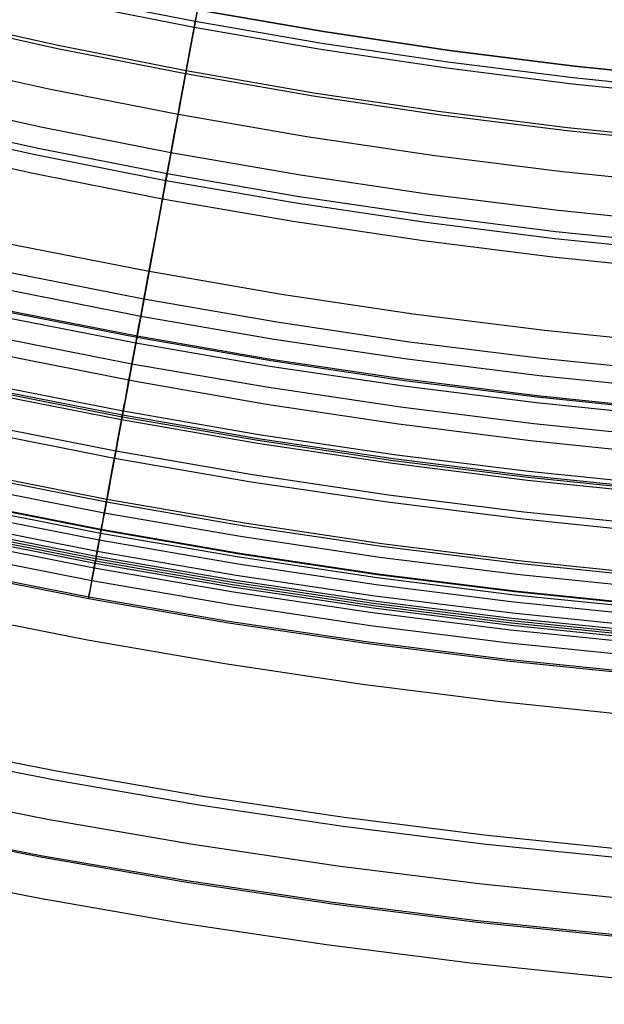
# Model space of a CAD drawing. Header units: millimetres. Extents: x -14 to 488, y -50 to 50.
# Tile 115 of 256: x 291.12 to 294.46, y -36.24 to -30.62. Entities that reach past the tile are written whole.
import ezdxf

# ---------------------------------------------------------------- set-up
doc = ezdxf.new("R2010")
doc.units = ezdxf.units.MM
doc.header["$MEASUREMENT"] = 0
doc.layers.add('Default', color=7, linetype='Continuous')

msp = doc.modelspace()

# ---------------------------------------------------------------- linework, layer by layer
at = {"layer": 'Default'}
for points in [[(298.4813, -31.0752), (297.7914, -31.0828), (297.1015, -31.0752), (296.4057, -31.0519), (295.7046, -31.0127), (294.9985, -30.9571), (294.288, -30.8848), (293.5736, -30.7953), (292.8559, -30.6885), (292.1355, -30.5639), (291.4129, -30.4213), (290.6888, -30.2605), (289.9639, -30.0811), (289.2387, -29.883), (288.514, -29.666), (287.7906, -29.43), (287.069, -29.1748), (286.35, -28.9005), (285.6344, -28.6068), (284.9229, -28.2939), (284.2162, -27.9617)], [(298.4813, -31.0734), (297.7914, -31.081), (297.1015, -31.0734), (296.4058, -31.0501), (295.7047, -31.0109), (294.9986, -30.9553), (294.2882, -30.883), (293.5739, -30.7936), (292.8562, -30.6867), (292.1358, -30.5622), (291.4133, -30.4196), (290.6892, -30.2587), (289.9643, -30.0794), (289.2392, -29.8813), (288.5146, -29.6643), (287.7911, -29.4283), (287.0696, -29.1732), (286.3506, -28.8988), (285.6351, -28.6052), (284.9236, -28.2922), (284.217, -27.9601)], [(298.4828, -31.1419), (297.7914, -31.1496), (297.1, -31.1419), (296.4028, -31.1186), (295.7001, -31.0793), (294.9925, -31.0236), (294.2805, -30.9511), (293.5646, -30.8615), (292.8453, -30.7544), (292.1233, -30.6296), (291.3992, -30.4867), (290.6736, -30.3255), (289.9471, -30.1457), (289.2203, -29.9472), (288.4941, -29.7297), (287.7691, -29.4932), (287.0459, -29.2375), (286.3254, -28.9625), (285.6083, -28.6682), (284.8952, -28.3547), (284.1871, -28.0218)], [(298.4836, -31.1765), (297.7914, -31.1842), (297.0992, -31.1765), (296.4012, -31.1532), (295.6978, -31.1138), (294.9894, -31.058), (294.2766, -30.9855), (293.5599, -30.8958), (292.8398, -30.7886), (292.117, -30.6636), (291.3921, -30.5205), (290.6657, -30.3591), (289.9383, -30.1792), (289.2108, -29.9804), (288.4838, -29.7628), (287.7579, -29.526), (287.034, -29.27), (286.3127, -28.9947), (285.5947, -28.7001), (284.8809, -28.3861), (284.172, -28.0529)], [(298.4895, -31.4456), (297.7914, -31.4533), (297.0933, -31.4456), (296.3892, -31.422), (295.6797, -31.3824), (294.9652, -31.3261), (294.2462, -31.2529), (293.5233, -31.1624), (292.7971, -31.0543), (292.0681, -30.9282), (291.3369, -30.7839), (290.6042, -30.6212), (289.8706, -30.4396), (289.1368, -30.2392), (288.4035, -30.0196), (287.6713, -29.7808), (286.9412, -29.5226), (286.2136, -29.2449), (285.4895, -28.9478), (284.7695, -28.6311), (284.0544, -28.295)], [(298.4892, -31.428), (297.7914, -31.4357), (297.0937, -31.428), (296.39, -31.4045), (295.6809, -31.3648), (294.9668, -31.3086), (294.2482, -31.2354), (293.5257, -31.145), (292.7999, -31.0369), (292.0713, -30.9109), (291.3405, -30.7667), (290.6082, -30.604), (289.875, -30.4226), (289.1416, -30.2223), (288.4087, -30.0028), (287.677, -29.7641), (286.9472, -29.5061), (286.2201, -29.2286), (285.4964, -28.9316), (284.7768, -28.6151), (284.0621, -28.2792)], [(298.4948, -31.6811), (297.7914, -31.689), (297.088, -31.6811), (296.3787, -31.6574), (295.6639, -31.6175), (294.944, -31.5608), (294.2197, -31.487), (293.4914, -31.3958), (292.7597, -31.2869), (292.0252, -31.1599), (291.2885, -31.0145), (290.5503, -30.8505), (289.8112, -30.6677), (289.0719, -30.4657), (288.3331, -30.2445), (287.5955, -30.0039), (286.8599, -29.7438), (286.1269, -29.464), (285.3973, -29.1646), (284.6719, -28.8456), (283.9515, -28.507)], [(298.4997, -31.9036), (297.7914, -31.9114), (297.0831, -31.9036), (296.3688, -31.8797), (295.6489, -31.8394), (294.924, -31.7824), (294.1946, -31.7081), (293.4612, -31.6163), (292.7243, -31.5066), (291.9847, -31.3787), (291.2429, -31.2323), (290.4995, -31.0672), (289.7552, -30.883), (289.0107, -30.6796), (288.2667, -30.4569), (287.5239, -30.2146), (286.7831, -29.9526), (286.045, -29.6709), (285.3103, -29.3694), (284.5798, -29.0481), (283.8544, -28.7071)], [(298.5024, -32.0251), (297.7914, -32.033), (297.0804, -32.0251), (296.3634, -32.0011), (295.6408, -31.9607), (294.9131, -31.9034), (294.1809, -31.8289), (293.4447, -31.7367), (292.705, -31.6266), (291.9626, -31.4982), (291.2179, -31.3513), (290.4717, -31.1855), (289.7246, -31.0006), (288.9773, -30.7965), (288.2304, -30.5729), (287.4848, -30.3296), (286.7412, -30.0667), (286.0002, -29.7839), (285.2628, -29.4813), (284.5295, -29.1588), (283.8013, -28.8165)], [(298.5033, -32.0649), (297.7914, -32.0728), (297.0795, -32.0649), (296.3616, -32.041), (295.6381, -32.0005), (294.9095, -31.9431), (294.1764, -31.8685), (293.4393, -31.7762), (292.6987, -31.6659), (291.9553, -31.5374), (291.2098, -31.3903), (290.4626, -31.2243), (289.7146, -31.0392), (288.9663, -30.8348), (288.2186, -30.6109), (287.472, -30.3674), (286.7274, -30.1041), (285.9856, -29.821), (285.2472, -29.5179), (284.513, -29.1951), (283.7839, -28.8523)], [(298.5057, -32.171), (297.7914, -32.179), (297.0772, -32.171), (296.3569, -32.147), (295.631, -32.1064), (294.9, -32.0488), (294.1644, -31.9739), (293.4249, -31.8813), (292.6819, -31.7707), (291.936, -31.6418), (291.188, -31.4941), (290.4384, -31.3276), (289.6878, -31.1419), (288.9371, -30.9368), (288.1869, -30.7122), (287.4379, -30.4679), (286.6908, -30.2037), (285.9465, -29.9196), (285.2057, -29.6156), (284.4691, -29.2917), (283.7375, -28.9478)], [(298.515, -32.5921), (297.7914, -32.6001), (297.0678, -32.5921), (296.3381, -32.5677), (295.6027, -32.5266), (294.8621, -32.4683), (294.117, -32.3924), (293.3677, -32.2986), (292.615, -32.1865), (291.8594, -32.0559), (291.1015, -31.9063), (290.3421, -31.7376), (289.5818, -31.5495), (288.8212, -31.3417), (288.0612, -31.1142), (287.3024, -30.8666), (286.5455, -30.599), (285.7915, -30.3112), (285.0409, -30.0032), (284.2947, -29.675)], [(298.5186, -32.7529), (297.7914, -32.7609), (297.0643, -32.7529), (296.3309, -32.7284), (295.5919, -32.687), (294.8477, -32.6284), (294.0988, -32.5522), (293.3459, -32.4579), (292.5895, -32.3453), (291.8301, -32.214), (291.0685, -32.0637), (290.3054, -31.8942), (289.5413, -31.7051), (288.777, -31.4963), (288.0132, -31.2676), (287.2506, -31.0189), (286.4901, -30.7499), (285.7323, -30.4607), (284.978, -30.1512), (284.2281, -29.8214)], [(298.5208, -32.8522), (297.7914, -32.8603), (297.062, -32.8522), (296.3265, -32.8276), (295.5852, -32.7861), (294.8388, -32.7273), (294.0876, -32.6509), (293.3324, -32.5563), (292.5737, -32.4434), (291.8121, -32.3117), (291.0482, -32.1609), (290.2827, -31.9909), (289.5163, -31.8012), (288.7496, -31.5918), (287.9835, -31.3624), (287.2187, -31.1129), (286.4558, -30.8432), (285.6957, -30.5531), (284.9392, -30.2426), (284.187, -29.9118)], [(298.5242, -33.0077), (297.7914, -33.0158), (297.0586, -33.0077), (296.3196, -32.983), (295.5748, -32.9413), (294.8248, -32.8823), (294.0701, -32.8054), (293.3113, -32.7105), (292.549, -32.597), (291.7837, -32.4646), (291.0162, -32.3132), (290.2471, -32.1423), (289.4771, -31.9518), (288.7068, -31.7414), (287.9371, -31.5109), (287.1686, -31.2602), (286.4021, -30.9892), (285.6385, -30.6977), (284.8783, -30.3858), (284.1226, -30.0534)], [(284.1368, -30.0222), (284.8918, -30.3542), (285.6511, -30.6658), (286.414, -30.9569), (287.1797, -31.2277), (287.9473, -31.4781), (288.7163, -31.7084), (289.4857, -31.9186), (290.255, -32.1089), (291.0233, -32.2796), (291.79, -32.4309), (292.5544, -32.5631), (293.316, -32.6764), (294.074, -32.7713), (294.8279, -32.8481), (295.5771, -32.9071), (296.3211, -32.9487), (297.0594, -32.9734), (297.7914, -32.9815), (298.5235, -32.9734)], [(298.5233, -32.9675), (297.7914, -32.9756), (297.0595, -32.9675), (296.3213, -32.9428), (295.5775, -32.9012), (294.8284, -32.8422), (294.0746, -32.7655), (293.3168, -32.6706), (292.5554, -32.5573), (291.7911, -32.4251), (291.0245, -32.2738), (290.2563, -32.1032), (289.4872, -31.9129), (288.7179, -31.7027), (287.9491, -31.4725), (287.1815, -31.2221), (286.416, -30.9514), (285.6533, -30.6603), (284.8941, -30.3488), (284.1393, -30.0168)], [(298.5269, -33.1282), (297.7914, -33.1364), (297.0559, -33.1282), (296.3142, -33.1035), (295.5667, -33.0616), (294.814, -33.0024), (294.0565, -32.9252), (293.295, -32.8299), (292.5298, -32.716), (291.7618, -32.5832), (290.9915, -32.4312), (290.2196, -32.2597), (289.4467, -32.0685), (288.6737, -31.8573), (287.9011, -31.626), (287.1298, -31.3744), (286.3605, -31.1024), (285.5941, -30.8098), (284.8312, -30.4968), (284.0727, -30.1632)], [(284.0504, -30.2457), (284.8186, -30.5841), (285.5952, -30.903), (286.348, -31.1905), (287.1076, -31.4597), (287.8736, -31.7103), (288.6453, -31.9424), (289.4225, -32.1557), (290.2046, -32.3501), (290.9912, -32.5255), (291.7818, -32.6818), (292.5308, -32.8116), (293.2827, -32.9241), (294.0368, -33.0195), (294.793, -33.0976), (295.5508, -33.1584), (296.3097, -33.2018), (297.0694, -33.2279), (297.8295, -33.2367)], [(284.0504, -30.2457), (284.8186, -30.5841), (285.5952, -30.903), (286.348, -31.1905), (287.1076, -31.4597), (287.8736, -31.7103), (288.6453, -31.9424), (289.4225, -32.1557), (290.2046, -32.3501), (290.9912, -32.5255), (291.7818, -32.6818), (292.5308, -32.8116), (293.2827, -32.9241), (294.0368, -33.0195), (294.793, -33.0976), (295.5508, -33.1584), (296.3097, -33.2018), (297.0694, -33.2279), (297.8295, -33.2367)], [(298.5337, -33.4364), (297.7914, -33.4447), (297.0491, -33.4364), (296.3004, -33.4114), (295.546, -33.3692), (294.7863, -33.3094), (294.0218, -33.2316), (293.2531, -33.1353), (292.4809, -33.0204), (291.7057, -32.8863), (290.9282, -32.7329), (290.1491, -32.5598), (289.3691, -32.3668), (288.5888, -32.1537), (287.8091, -31.9202), (287.0306, -31.6663), (286.2542, -31.3917), (285.4806, -31.0965), (284.7106, -30.7805), (283.9451, -30.4438)], [(298.5335, -33.4256), (297.7914, -33.4338), (297.0493, -33.4256), (296.3009, -33.4006), (295.5467, -33.3584), (294.7872, -33.2986), (294.023, -33.2207), (293.2546, -33.1246), (292.4826, -33.0096), (291.7077, -32.8756), (290.9305, -32.7223), (290.1516, -32.5492), (289.3718, -32.3563), (288.5918, -32.1432), (287.8123, -31.9098), (287.0341, -31.656), (286.258, -31.3815), (285.4846, -31.0864), (284.7149, -30.7705), (283.9496, -30.4339)], [(298.533, -33.4021), (297.7914, -33.4103), (297.0498, -33.4021), (296.302, -33.3771), (295.5483, -33.3349), (294.7893, -33.2752), (294.0256, -33.1974), (293.2578, -33.1013), (292.4863, -32.9865), (291.712, -32.8526), (290.9353, -32.6993), (290.157, -32.5264), (289.3777, -32.3336), (288.5983, -32.1207), (287.8193, -31.8874), (287.0417, -31.6337), (286.2661, -31.3595), (285.4932, -31.0645), (284.7241, -30.7489), (283.9593, -30.4125)], [(298.5341, -33.4528), (297.7914, -33.4611), (297.0487, -33.4528), (296.2997, -33.4278), (295.5449, -33.3856), (294.7848, -33.3257), (294.0199, -33.2478), (293.2509, -33.1516), (292.4783, -33.0365), (291.7027, -32.9024), (290.9249, -32.7489), (290.1454, -32.5758), (289.365, -32.3827), (288.5843, -32.1694), (287.8042, -31.9358), (287.0254, -31.6818), (286.2486, -31.4071), (285.4746, -31.1117), (284.7042, -30.7956), (283.9383, -30.4587)], [(298.5391, -33.6756), (297.7914, -33.6839), (297.0438, -33.6756), (296.2898, -33.6504), (295.5299, -33.6079), (294.7648, -33.5476), (293.9948, -33.4692), (293.2207, -33.3723), (292.4429, -33.2566), (291.6622, -33.1216), (290.8791, -32.967), (290.0945, -32.7927), (289.3088, -32.5983), (288.523, -32.3837), (287.7377, -32.1485), (286.9537, -31.8928), (286.1717, -31.6162), (285.3925, -31.3189), (284.6171, -31.0007), (283.846, -30.6616)], [(298.5381, -33.6344), (297.7914, -33.6427), (297.0447, -33.6344), (296.2916, -33.6093), (295.5327, -33.5668), (294.7685, -33.5066), (293.9995, -33.4283), (293.2263, -33.3315), (292.4494, -33.2159), (291.6697, -33.0811), (290.8876, -32.9267), (290.1039, -32.7526), (289.3192, -32.5585), (288.5343, -32.3441), (287.75, -32.1092), (286.9669, -31.8538), (286.1859, -31.5776), (285.4077, -31.2806), (284.6332, -30.9628), (283.8631, -30.6241)], [(298.5381, -33.6342), (297.7914, -33.6425), (297.0447, -33.6342), (296.2916, -33.609), (295.5327, -33.5665), (294.7685, -33.5064), (293.9995, -33.4281), (293.2263, -33.3313), (292.4495, -33.2156), (291.6697, -33.0808), (290.8877, -32.9265), (290.1039, -32.7524), (289.3193, -32.5582), (288.5344, -32.3438), (287.7501, -32.109), (286.967, -31.8535), (286.186, -31.5773), (285.4078, -31.2804), (284.6333, -30.9625), (283.8632, -30.6238)], [(298.5447, -33.9299), (297.7914, -33.9382), (297.0381, -33.9299), (296.2784, -33.9045), (295.5129, -33.8617), (294.7419, -33.8009), (293.9661, -33.722), (293.1862, -33.6243), (292.4025, -33.5077), (291.6159, -33.3716), (290.827, -33.216), (290.0364, -33.0403), (289.2448, -32.8445), (288.453, -32.6282), (287.6618, -32.3913), (286.8718, -32.1336), (286.0839, -31.855), (285.2989, -31.5554), (284.5176, -31.2347), (283.7407, -30.8931)], [(298.5444, -33.9141), (297.7914, -33.9224), (297.0385, -33.9141), (296.2791, -33.8887), (295.5139, -33.8459), (294.7433, -33.7852), (293.9679, -33.7063), (293.1883, -33.6087), (292.405, -33.4921), (291.6188, -33.3561), (290.8302, -33.2005), (290.04, -33.0249), (289.2488, -32.8292), (288.4574, -32.613), (287.6665, -32.3762), (286.8769, -32.1186), (286.0894, -31.8401), (285.3047, -31.5407), (284.5238, -31.2202), (283.7473, -30.8787)], [(298.5461, -33.9932), (297.7914, -34.0015), (297.0367, -33.9932), (296.2756, -33.9677), (295.5086, -33.9248), (294.7362, -33.864), (293.959, -33.7849), (293.1776, -33.687), (292.3925, -33.5702), (291.6044, -33.4339), (290.814, -33.2779), (290.0219, -33.1019), (289.2289, -32.9057), (288.4356, -32.689), (287.6429, -32.4517), (286.8515, -32.1935), (286.0621, -31.9144), (285.2756, -31.6142), (284.4928, -31.293), (283.7145, -30.9507)], [(298.5487, -34.1106), (297.7914, -34.119), (297.0341, -34.1106), (296.2704, -34.085), (295.5007, -34.042), (294.7257, -33.981), (293.9458, -33.9015), (293.1616, -33.8034), (292.3738, -33.6861), (291.583, -33.5494), (290.7899, -33.3928), (289.9951, -33.2163), (289.1993, -33.0194), (288.4033, -32.8019), (287.6078, -32.5638), (286.8137, -32.3047), (286.0216, -32.0246), (285.2324, -31.7234), (284.4469, -31.4011), (283.6659, -31.0576)], [(298.5483, -34.0926), (297.7914, -34.101), (297.0345, -34.0926), (296.2712, -34.0671), (295.5019, -34.0241), (294.7273, -33.9631), (293.9478, -33.8837), (293.1641, -33.7856), (292.3767, -33.6684), (291.5863, -33.5317), (290.7935, -33.3753), (289.9991, -33.1988), (289.2038, -33.002), (288.4082, -32.7847), (287.6132, -32.5467), (286.8194, -32.2877), (286.0278, -32.0078), (285.239, -31.7068), (284.4539, -31.3846), (283.6733, -31.0413)], [(298.5482, -34.0888), (297.7914, -34.0972), (297.0346, -34.0888), (296.2714, -34.0633), (295.5022, -34.0202), (294.7276, -33.9592), (293.9482, -33.8799), (293.1646, -33.7818), (292.3773, -33.6646), (291.587, -33.5279), (290.7943, -33.3715), (290, -33.1951), (289.2048, -32.9983), (288.4093, -32.781), (287.6143, -32.543), (286.8207, -32.2841), (286.0291, -32.0041), (285.2404, -31.7031), (284.4554, -31.381), (283.6749, -31.0377)], [(298.5496, -34.1509), (297.7914, -34.1593), (297.0332, -34.1509), (296.2686, -34.1254), (295.498, -34.0823), (294.722, -34.0212), (293.9412, -33.9417), (293.1561, -33.8434), (292.3674, -33.726), (291.5757, -33.5891), (290.7816, -33.4324), (289.9858, -33.2556), (289.1891, -33.0585), (288.3922, -32.8408), (287.5958, -32.6023), (286.8007, -32.3429), (286.0077, -32.0625), (285.2175, -31.761), (284.4311, -31.4382), (283.6492, -31.0943)], [(298.551, -34.2154), (297.7914, -34.2238), (297.0318, -34.2154), (296.2657, -34.1898), (295.4937, -34.1466), (294.7163, -34.0854), (293.934, -34.0057), (293.1474, -33.9072), (292.3572, -33.7896), (291.5639, -33.6524), (290.7684, -33.4954), (289.9711, -33.3183), (289.1729, -33.1208), (288.3745, -32.9027), (287.5765, -32.6638), (286.7799, -32.4039), (285.9854, -32.123), (285.1938, -31.8209), (284.4059, -31.4976), (283.6225, -31.153)], [(298.5526, -34.285), (297.7914, -34.2934), (297.0302, -34.285), (296.2626, -34.2593), (295.489, -34.216), (294.71, -34.1547), (293.9261, -34.0749), (293.138, -33.9762), (292.3461, -33.8583), (291.5513, -33.7209), (290.7541, -33.5636), (289.9552, -33.3861), (289.1554, -33.1882), (288.3553, -32.9696), (287.5558, -32.7302), (286.7576, -32.4699), (285.9614, -32.1883), (285.1682, -31.8856), (284.3787, -31.5616)], [(298.5523, -34.271), (297.7914, -34.2795), (297.0305, -34.271), (296.2632, -34.2454), (295.4899, -34.2021), (294.7112, -34.1408), (293.9277, -34.061), (293.1398, -33.9624), (292.3483, -33.8446), (291.5538, -33.7072), (290.7569, -33.5499), (289.9584, -33.3725), (289.1589, -33.1747), (288.3591, -32.9563), (287.5599, -32.717), (286.762, -32.4567), (285.9662, -32.1753), (285.1733, -31.8727), (284.3841, -31.5488)], [(298.552, -34.2579), (297.7914, -34.2664), (297.0308, -34.2579), (296.2638, -34.2323), (295.4908, -34.1891), (294.7124, -34.1278), (293.9292, -34.048), (293.1416, -33.9494), (292.3504, -33.8316), (291.5562, -33.6943), (290.7596, -33.5371), (289.9614, -33.3598), (289.1622, -33.162), (288.3627, -32.9437), (287.5638, -32.7045), (286.7662, -32.4443), (285.9707, -32.163), (285.1781, -31.8605), (284.3892, -31.5367)], [(298.5517, -34.2443), (297.7914, -34.2527), (297.0311, -34.2443), (296.2644, -34.2187), (295.4917, -34.1754), (294.7137, -34.1142), (293.9307, -34.0344), (293.1435, -33.9359), (292.3526, -33.8182), (291.5587, -33.6809), (290.7624, -33.5237), (289.9645, -33.3465), (289.1656, -33.1488), (288.3665, -32.9305), (287.5679, -32.6914), (286.7706, -32.4313), (285.9755, -32.1501), (285.1832, -31.8478), (284.3946, -31.5242)], [(298.5532, -34.3125), (297.7914, -34.3209), (297.0296, -34.3125), (296.2614, -34.2868), (295.4872, -34.2435), (294.7075, -34.1821), (293.923, -34.1022), (293.1342, -34.0035), (292.3418, -33.8855), (291.5463, -33.7479), (290.7484, -33.5905), (289.9489, -33.4129), (289.1484, -33.2148), (288.3477, -32.9961), (287.5476, -32.7565), (286.7487, -32.4959), (285.9519, -32.2142), (285.1581, -31.9112), (284.3679, -31.5869)], [(298.5548, -34.3861), (297.7914, -34.3946), (297.028, -34.3861), (296.2581, -34.3604), (295.4822, -34.317), (294.7009, -34.2555), (293.9147, -34.1754), (293.1242, -34.0765), (292.3301, -33.9582), (291.5329, -33.8204), (290.7333, -33.6626), (289.9321, -33.4846), (289.1299, -33.2861), (288.3275, -33.0669), (287.5256, -32.8268), (286.725, -32.5657), (285.9265, -32.2833), (285.1309, -31.9797), (284.3391, -31.6547)], [(298.5569, -34.481), (297.7914, -34.4895), (297.0259, -34.481), (296.2539, -34.4552), (295.4758, -34.4117), (294.6924, -34.35), (293.904, -34.2698), (293.1113, -34.1705), (292.315, -34.052), (291.5156, -33.9137), (290.7138, -33.7555), (289.9104, -33.577), (289.106, -33.378), (288.3013, -33.1582), (287.4972, -32.9174), (286.6944, -32.6556), (285.8938, -32.3724), (285.096, -32.068), (284.302, -31.7421)], [(298.5571, -34.4902), (297.7914, -34.4987), (297.0257, -34.4902), (296.2534, -34.4644), (295.4752, -34.4209), (294.6915, -34.3592), (293.903, -34.2789), (293.1101, -34.1796), (292.3135, -34.061), (291.5139, -33.9228), (290.7119, -33.7645), (289.9083, -33.586), (289.1037, -33.3869), (288.2988, -33.167), (287.4945, -32.9262), (286.6915, -32.6643), (285.8906, -32.3811), (285.0926, -32.0765), (284.2984, -31.7506)], [(284.2314, -31.9644), (285.043, -32.2977), (285.8299, -32.5982), (286.6238, -32.8795), (287.4242, -33.1415), (288.2309, -33.384), (289.0431, -33.6069), (289.8605, -33.8101), (290.6826, -33.9934), (291.5089, -34.1568), (292.2917, -34.2924), (293.0775, -34.41), (293.8657, -34.5097), (294.656, -34.5913), (295.4479, -34.6548), (296.2411, -34.7003), (297.0351, -34.7276), (297.8295, -34.7367)], [(284.2314, -31.9644), (285.043, -32.2977), (285.8299, -32.5982), (286.6238, -32.8795), (287.4242, -33.1415), (288.2309, -33.384), (289.0431, -33.6069), (289.8605, -33.8101), (290.6826, -33.9934), (291.5089, -34.1568), (292.2917, -34.2924), (293.0775, -34.41), (293.8657, -34.5097), (294.656, -34.5913), (295.4479, -34.6548), (296.2411, -34.7003), (297.0351, -34.7276), (297.8295, -34.7367)], [(298.5794, -35.4913), (297.7914, -35.5), (297.0035, -35.4913), (296.2088, -35.4647), (295.408, -35.4199), (294.6016, -35.3564), (293.7901, -35.2738), (292.9742, -35.1716), (292.1545, -35.0496), (291.3317, -34.9073), (290.5065, -34.7445), (289.6795, -34.5608), (288.8515, -34.3559), (288.0233, -34.1297), (287.1956, -33.8818), (286.3693, -33.6123), (285.5452, -33.3209), (284.724, -33.0075), (283.9067, -32.6721)], [(298.5805, -35.5426), (297.7914, -35.5514), (297.0023, -35.5426), (296.2065, -35.516), (295.4046, -35.4711), (294.597, -35.4075), (293.7843, -35.3248), (292.9673, -35.2225), (292.1464, -35.1003), (291.3224, -34.9578), (290.4959, -34.7947), (289.6677, -34.6108), (288.8386, -34.4056), (288.0092, -34.179), (287.1803, -33.9309), (286.3528, -33.6609), (285.5275, -33.3691), (284.7051, -33.0552), (283.8867, -32.7194)], [(298.5856, -35.7702), (297.7914, -35.7791), (296.9973, -35.7702), (296.1964, -35.7435), (295.3893, -35.6983), (294.5765, -35.6343), (293.7587, -35.5511), (292.9364, -35.4481), (292.1102, -35.3251), (291.2809, -35.1817), (290.4492, -35.0176), (289.6157, -34.8324), (288.7812, -34.626), (287.9465, -34.3979), (287.1123, -34.1482), (286.2795, -33.8765), (285.4489, -33.5828), (284.6213, -33.2669), (283.7976, -32.9289)], [(298.5904, -35.9899), (297.7914, -35.9987), (296.9924, -35.9899), (296.1866, -35.9629), (295.3745, -35.9175), (294.5568, -35.8531), (293.7339, -35.7693), (292.9066, -35.6658), (292.0753, -35.542), (291.241, -35.3977), (290.4041, -35.2326), (289.5655, -35.0463), (288.7259, -34.8386), (287.8861, -34.6091), (287.0468, -34.3578), (286.2089, -34.0845), (285.3732, -33.789), (284.5405, -33.4712), (283.7117, -33.1311)], [(298.5902, -35.9807), (297.7914, -35.9895), (296.9926, -35.9807), (296.187, -35.9538), (295.3751, -35.9083), (294.5576, -35.844), (293.7349, -35.7602), (292.9078, -35.6567), (292.0768, -35.5329), (291.2426, -35.3887), (290.406, -35.2236), (289.5676, -35.0373), (288.7282, -34.8297), (287.8886, -34.6003), (287.0495, -34.3491), (286.2118, -34.0758), (285.3763, -33.7803), (284.5439, -33.4626), (283.7153, -33.1226)], [(283.6442, -33.3447), (284.4909, -33.6924), (285.3117, -34.0058), (286.1399, -34.2993), (286.9749, -34.5726), (287.8164, -34.8256), (288.6637, -35.0581), (289.5164, -35.2701), (290.374, -35.4614), (291.2359, -35.6317), (292.0526, -35.7732), (292.8722, -35.8959), (293.6945, -35.9999), (294.5189, -36.085), (295.3451, -36.1513), (296.1725, -36.1987), (297.0008, -36.2272), (297.8295, -36.2367)]]:
    msp.add_lwpolyline(points, dxfattribs=at)
at = {"layer": 'Default', "extrusion": (0.983306, -0.18196, 0)}
for points in [[(20.9564, 24.7553), (20.9561, 24.722), (20.9549, 24.6885), (20.953, 24.6546), (20.9504, 24.6206), (20.9469, 24.5863), (20.9426, 24.5518), (20.9374, 24.5172), (20.9314, 24.4824), (20.9245, 24.4475), (20.9167, 24.4126), (20.9081, 24.3776), (20.8985, 24.3426), (20.8881, 24.3076), (20.8767, 24.2727), (20.8644, 24.2379), (20.8511, 24.2032), (20.8369, 24.1687), (20.8218, 24.1343), (20.8058, 24.1002), (20.7889, 24.0664), (20.771, 24.0329), (20.7522, 23.9997), (20.7325, 23.9669), (20.7119, 23.9345), (20.6905, 23.9026), (20.6681, 23.8712), (20.645, 23.8402), (20.621, 23.8099), (20.5961, 23.7801), (20.5705, 23.751), (20.5442, 23.7225), (20.5171, 23.6947), (20.4893, 23.6676), (20.4608, 23.6412), (20.4316, 23.6156), (20.4019, 23.5908), (20.3715, 23.5668), (20.3406, 23.5436), (20.3092, 23.5213), (20.2772, 23.4998), (20.2449, 23.4793), (20.2121, 23.4596), (20.1789, 23.4408), (20.1454, 23.4229), (20.1115, 23.406), (20.0774, 23.3899), (20.0431, 23.3748), (20.0086, 23.3607), (19.9739, 23.3474), (19.9391, 23.3351), (19.9041, 23.3237), (19.8692, 23.3132), (19.8342, 23.3037), (19.7992, 23.295), (19.7642, 23.2873), (19.7294, 23.2804), (19.6946, 23.2744), (19.66, 23.2692), (19.6255, 23.2649), (19.5912, 23.2614), (19.5571, 23.2587), (19.5233, 23.2568), (19.4897, 23.2557), (19.4564, 23.2553), (19.4231, 23.2557), (19.3896, 23.2568), (19.3557, 23.2587), (19.3216, 23.2614), (19.2874, 23.2649), (19.2529, 23.2692), (19.2183, 23.2744), (19.1835, 23.2804), (19.1486, 23.2873), (19.1137, 23.295), (19.0787, 23.3037), (19.0437, 23.3132), (19.0087, 23.3237), (18.9738, 23.3351), (18.939, 23.3474), (18.9043, 23.3607), (18.8698, 23.3748), (18.8354, 23.3899), (18.8013, 23.406), (18.7675, 23.4229), (18.734, 23.4408), (18.7008, 23.4596), (18.668, 23.4793), (18.6356, 23.4998), (18.6037, 23.5213), (18.5723, 23.5436), (18.5413, 23.5668), (18.511, 23.5908), (18.4812, 23.6156), (18.4521, 23.6412), (18.4236, 23.6676), (18.3958, 23.6947), (18.3687, 23.7225), (18.3423, 23.751), (18.3167, 23.7801), (18.2919, 23.8099), (18.2679, 23.8402), (18.2447, 23.8712), (18.2224, 23.9026), (18.2009, 23.9345), (18.1804, 23.9669), (18.1607, 23.9997), (18.1419, 24.0329), (18.124, 24.0664), (18.107, 24.1002), (18.091, 24.1343), (18.0759, 24.1687), (18.0617, 24.2032), (18.0485, 24.2379), (18.0362, 24.2727), (18.0248, 24.3076), (18.0143, 24.3426), (18.0048, 24.3776), (17.9961, 24.4126), (17.9884, 24.4475), (17.9815, 24.4824), (17.9755, 24.5172), (17.9703, 24.5518), (17.966, 24.5863), (17.9625, 24.6206), (17.9598, 24.6546), (17.9579, 24.6885), (17.9568, 24.722), (17.9564, 24.7553)], [(17.9564, 24.7553), (17.9568, 24.7886), (17.9579, 24.8222), (17.9598, 24.856), (17.9625, 24.8901), (17.966, 24.9244), (17.9703, 24.9589), (17.9755, 24.9935), (17.9815, 25.0283), (17.9884, 25.0632), (17.9961, 25.0981), (18.0048, 25.1331), (18.0143, 25.1681), (18.0248, 25.203), (18.0362, 25.238), (18.0485, 25.2728), (18.0617, 25.3075), (18.0759, 25.342), (18.091, 25.3764), (18.107, 25.4105), (18.124, 25.4443), (18.1419, 25.4778), (18.1607, 25.511), (18.1804, 25.5438), (18.2009, 25.5762), (18.2224, 25.6081), (18.2447, 25.6395), (18.2679, 25.6704), (18.2919, 25.7008), (18.3167, 25.7306), (18.3423, 25.7597), (18.3687, 25.7882), (18.3958, 25.816), (18.4236, 25.8431), (18.4521, 25.8695), (18.4812, 25.8951), (18.511, 25.9199), (18.5413, 25.9439), (18.5723, 25.967), (18.6037, 25.9894), (18.6356, 26.0108), (18.668, 26.0314), (18.7008, 26.0511), (18.734, 26.0699), (18.7675, 26.0878), (18.8013, 26.1047), (18.8354, 26.1208), (18.8698, 26.1359), (18.9043, 26.15), (18.939, 26.1633), (18.9738, 26.1756), (19.0087, 26.187), (19.0437, 26.1974), (19.0787, 26.207), (19.1137, 26.2157), (19.1486, 26.2234), (19.1835, 26.2303), (19.2183, 26.2363), (19.2529, 26.2415), (19.2874, 26.2458), (19.3216, 26.2493), (19.3557, 26.252), (19.3896, 26.2538), (19.4231, 26.255), (19.4564, 26.2553), (19.4897, 26.255), (19.5233, 26.2538), (19.5571, 26.252), (19.5912, 26.2493), (19.6255, 26.2458), (19.66, 26.2415), (19.6946, 26.2363), (19.7294, 26.2303), (19.7642, 26.2234), (19.7992, 26.2157), (19.8342, 26.207), (19.8692, 26.1974), (19.9041, 26.187), (19.9391, 26.1756), (19.9739, 26.1633), (20.0086, 26.15), (20.0431, 26.1359), (20.0774, 26.1208), (20.1115, 26.1047), (20.1454, 26.0878), (20.1789, 26.0699), (20.2121, 26.0511), (20.2449, 26.0314), (20.2772, 26.0108), (20.3092, 25.9894), (20.3406, 25.967), (20.3715, 25.9439), (20.4019, 25.9199), (20.4316, 25.8951), (20.4608, 25.8695), (20.4893, 25.8431), (20.5171, 25.816), (20.5442, 25.7882), (20.5705, 25.7597), (20.5961, 25.7306), (20.621, 25.7008), (20.645, 25.6704), (20.6681, 25.6395), (20.6905, 25.6081), (20.7119, 25.5762), (20.7325, 25.5438), (20.7522, 25.511), (20.771, 25.4778), (20.7889, 25.4443), (20.8058, 25.4105), (20.8218, 25.3764), (20.8369, 25.342), (20.8511, 25.3075), (20.8644, 25.2728), (20.8767, 25.238), (20.8881, 25.203), (20.8985, 25.1681), (20.9081, 25.1331), (20.9167, 25.0981), (20.9245, 25.0632), (20.9314, 25.0283), (20.9374, 24.9935), (20.9426, 24.9589), (20.9469, 24.9244), (20.9504, 24.8901), (20.953, 24.856), (20.9549, 24.8222), (20.9561, 24.7886), (20.9564, 24.7553)]]:
    msp.add_lwpolyline(points, dxfattribs=at)
at = {"layer": 'Default'}
for points in [[(292.1653, -30.4027, 73.662), (291.9553, -31.5374, 64.6938), (291.8065, -32.3416, 57.0709), (291.7077, -32.8756, 50.6988), (291.6044, -33.4339, 40.8885), (291.5538, -33.7072, 33.3186), (291.5494, -33.7312, 31.5171), (291.5513, -33.7209, 30.987), (291.5532, -33.7105, 30.7366), (291.5558, -33.6964, 30.4965), (291.5591, -33.6785, 30.267), (291.5632, -33.6566, 30.0486), (291.568, -33.6307, 29.8417), (291.5735, -33.6007, 29.6466), (291.5766, -33.5841, 29.5536), (291.5799, -33.5665, 29.4637), (291.5833, -33.5478, 29.3769), (291.587, -33.5279, 29.2934), (291.5909, -33.5069, 29.2124), (291.595, -33.4847, 29.1332), (291.5993, -33.4613, 29.056), (291.6038, -33.4369, 28.9806), (291.6086, -33.4114, 28.9071), (291.6135, -33.3849, 28.8356), (291.6185, -33.3575, 28.766), (291.6237, -33.3293, 28.6984), (291.6291, -33.3003, 28.6328), (291.6346, -33.2706, 28.5692), (291.6402, -33.2403, 28.5076), (291.6459, -33.2093, 28.448), (291.6518, -33.1778, 28.3905), (291.6577, -33.1459, 28.3351), (291.6637, -33.1135, 28.2818), (291.6697, -33.0808, 28.2306), (291.6758, -33.0478, 28.1816), (291.682, -33.0147, 28.1347), (291.6881, -32.9814, 28.0899), (291.6943, -32.9481, 28.0473), (291.7004, -32.915, 28.0068), (291.7065, -32.882, 27.9685), (291.7126, -32.8493, 27.9323), (291.7185, -32.817, 27.8982), (291.7244, -32.7851, 27.8663), (291.7302, -32.7538, 27.8366), (291.7359, -32.7232, 27.8089), (291.7414, -32.6933, 27.7835), (291.7468, -32.6643, 27.7602), (291.752, -32.6362, 27.739), (291.757, -32.6091, 27.72), (291.7594, -32.596, 27.7112), (291.7659, -32.5614, 27.6896), (291.7693, -32.5427, 27.6786), (291.7709, -32.5342, 27.6738), (291.7724, -32.5261, 27.6694), (291.7738, -32.5182, 27.6653), (291.7753, -32.5103, 27.6615), (291.7768, -32.5023, 27.6579), (291.7783, -32.4941, 27.6544), (291.7799, -32.4854, 27.651), (291.7816, -32.4762, 27.6475), (291.7854, -32.4556, 27.6402), (291.79, -32.4309, 27.6319)], [(292.1276, -30.6067, 24.1349), (292.1245, -30.6232, 24.0328), (292.121, -30.6421, 23.931), (292.117, -30.6636, 23.8295), (292.1126, -30.6875, 23.7283), (292.1077, -30.714, 23.6274), (292.1023, -30.743, 23.527), (292.0965, -30.7746, 23.4269), (292.0901, -30.8089, 23.3273), (292.0833, -30.8459, 23.2281), (292.0759, -30.8857, 23.1295), (292.0681, -30.9282, 23.0315), (292.0597, -30.9736, 22.934), (292.0507, -31.0219, 22.8373), (292.0412, -31.0733, 22.7413), (292.0311, -31.1278, 22.6463), (292.0205, -31.1855, 22.5522), (292.0092, -31.2465, 22.4592), (291.9973, -31.3108, 22.3674), (291.9847, -31.3787, 22.2769), (291.9715, -31.4501, 22.1879), (291.9576, -31.5252, 22.1004), (291.9504, -31.5641, 22.0573), (291.943, -31.604, 22.0148), (291.9355, -31.6448, 21.9727), (291.9277, -31.6866, 21.9312), (291.9198, -31.7293, 21.8903), (291.9117, -31.773, 21.8499), (291.9035, -31.8176, 21.8102), (291.895, -31.8633, 21.7712), (291.8864, -31.9099, 21.7328), (291.8776, -31.9576, 21.6951), (291.8686, -32.0062, 21.6582), (291.8561, -32.0739, 21.6089), (291.8527, -32.0923, 21.5949), (291.8492, -32.111, 21.58), (291.8456, -32.1303, 21.5641), (291.8419, -32.1501, 21.547), (291.8382, -32.1707, 21.5286), (291.8301, -32.214, 21.4878), (291.8215, -32.2609, 21.4406), (291.8121, -32.3117, 21.3865), (291.8019, -32.3664, 21.3251), (291.7911, -32.4251, 21.2559), (291.7799, -32.4857, 21.1817), (291.7689, -32.5447, 21.1064), (291.7582, -32.6026, 21.0288), (291.7477, -32.6596, 20.9477), (291.7372, -32.7161, 20.8617), (291.7268, -32.7725, 20.7696), (291.7163, -32.8291, 20.6701), (291.7057, -32.8863, 20.5619), (291.695, -32.9443, 20.4437), (291.6841, -33.003, 20.3146), (291.6732, -33.0622, 20.1733), (291.6622, -33.1216, 20.0188), (291.6512, -33.1809, 19.85), (291.6403, -33.24, 19.666), (291.6294, -33.2985, 19.4661), (291.6188, -33.3561, 19.2492), (291.6083, -33.4125, 19.0146), (291.5982, -33.4674, 18.7616), (291.5884, -33.5204, 18.4896), (291.579, -33.5713, 18.1978), (291.57, -33.6199, 17.8856), (291.5615, -33.6657, 17.5523), (291.5463, -33.7479, 16.8199), (291.5337, -33.8158, 15.9953), (291.5242, -33.8674, 15.073), (291.518, -33.9006, 14.0477), (291.5139, -33.9228, 6.8571), (291.5142, -33.9212, 6.6768), (291.5151, -33.9162, 6.5005), (291.5166, -33.9081, 6.328), (291.5187, -33.8967, 6.1595), (291.5214, -33.8822, 5.995), (291.5247, -33.8646, 5.8344), (291.5285, -33.844, 5.6777), (291.5329, -33.8204, 5.5249), (291.5378, -33.7939, 5.3761), (291.5432, -33.7645, 5.2312), (291.5492, -33.7324, 5.0901), (291.5556, -33.6975, 4.9527), (291.5626, -33.6599, 4.8191), (291.57, -33.6198, 4.6892), (291.5779, -33.577, 4.5629), (291.5863, -33.5317, 4.4401), (291.5951, -33.484, 4.3209), (291.6044, -33.4338, 4.2051), (291.6141, -33.3812, 4.0926), (291.6243, -33.3261, 3.9832), (291.635, -33.2685, 3.8769), (291.6461, -33.2085, 3.7736), (291.6577, -33.146, 3.6731), (291.6697, -33.0811, 3.5754), (291.6822, -33.0136, 3.4802), (291.6951, -32.9436, 3.3876), (291.7086, -32.871, 3.2975), (291.7225, -32.7956, 3.2097), (291.737, -32.7173, 3.1242), (291.752, -32.6362, 3.0408), (291.7676, -32.552, 2.9595), (291.7837, -32.4646, 2.8803), (291.8005, -32.3741, 2.803), (291.8179, -32.2803, 2.7276), (291.8359, -32.183, 2.6541), (291.8545, -32.0822, 2.5825), (291.8738, -31.9778, 2.5129), (291.8938, -31.8697, 2.4451), (291.9146, -31.7577, 2.3794), (291.936, -31.6418, 2.3155), (291.9582, -31.5218, 2.2536), (291.9812, -31.3977, 2.1937), (292.0049, -31.2694, 2.1359), (292.0294, -31.137, 2.0801), (292.0547, -31.0003, 2.0266), (292.0808, -30.8592, 1.9753), (292.1078, -30.7138, 1.9264), (292.1355, -30.5639, 1.8798)], [(291.79, -32.4309, 27.6319), (291.8022, -32.3651, 27.6112), (291.8142, -32.3001, 27.5885), (291.8261, -32.2359, 27.5639), (291.8378, -32.1725, 27.5375), (291.8494, -32.1101, 27.5093), (291.8607, -32.0486, 27.4795), (291.8719, -31.9881, 27.448), (291.8829, -31.9287, 27.4149), (291.8937, -31.8705, 27.3804), (291.9043, -31.8134, 27.3444), (291.9146, -31.7575, 27.307), (291.9247, -31.7029, 27.2683), (291.9346, -31.6496, 27.2284), (291.9442, -31.5977, 27.1873), (291.9535, -31.5472, 27.145), (291.9626, -31.4982, 27.1017), (291.9714, -31.4507, 27.0575), (291.9799, -31.4047, 27.0123), (291.9881, -31.3603, 26.9662), (291.9961, -31.3173, 26.9194), (292.0038, -31.2758, 26.8719), (292.0112, -31.2357, 26.8237), (292.0183, -31.1971, 26.7749), (292.0252, -31.1599, 26.7256), (292.0318, -31.1241, 26.6759), (292.0382, -31.0897, 26.6258), (292.0443, -31.0567, 26.5753), (292.0502, -31.025, 26.5245), (292.0558, -30.9946, 26.4734), (292.0612, -30.9655, 26.422), (292.0663, -30.9376, 26.3705), (292.0713, -30.9109, 26.3188), (292.076, -30.8855, 26.267), (292.0805, -30.8611, 26.215), (292.0848, -30.838, 26.163), (292.0888, -30.8159, 26.1109), (292.0927, -30.795, 26.0586), (292.0964, -30.7751, 26.0063), (292.0999, -30.7563, 25.954), (292.1032, -30.7384, 25.9016), (292.1092, -30.7057, 25.7967), (292.1146, -30.6768, 25.6917), (292.1193, -30.6515, 25.5867), (292.1233, -30.6296, 25.4818), (292.1268, -30.6108, 25.3771)]]:
    msp.add_polyline3d(points, dxfattribs=at)

doc.saveas('drawing.dxf')
